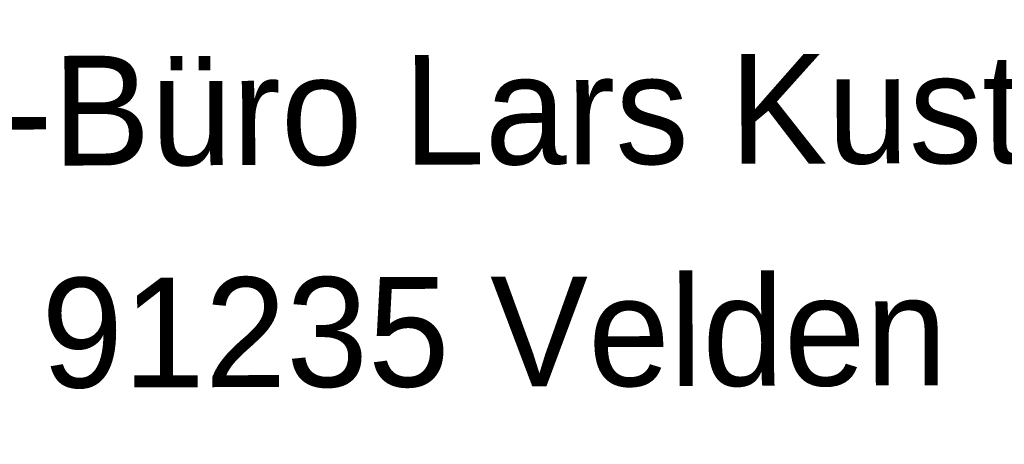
# Model space of a CAD drawing. Extents: x 0 to 1135, y 0 to 420.
# Tile 46 of 77: x 1076 to 1107, y 58 to 71. Entities that reach past the tile are written whole.
import ezdxf
from ezdxf.enums import TextEntityAlignment as Align

# ---------------------------------------------------------------- set-up
doc = ezdxf.new("R2010")
doc.units = 0
doc.header["$LTSCALE"] = 2
doc.header["$MEASUREMENT"] = 0
doc.linetypes.add('AUSGEZOGEN', pattern=[0])
doc.layers.add('FBRTOP', color=8, linetype='AUSGEZOGEN')
doc.layers.add('LEGENDE', color=7, linetype='AUSGEZOGEN')
doc.styles.add('UNIR-O', font='unir_o.shx')

msp = doc.modelspace()

# ---------------------------------------------------------------- linework, layer by layer
at = {"layer": 'FBRTOP'}
for points in [[(661.143, 179.109, 0.000001), (685.944, 183.769, 0.000098)], [(499.488, 151.305, 0.000004), (556.365, 151.37, 0.000067)], [(700.607, 186.532, -0.000002), (715, 189.244, -0.000023), (729.209, 191.92, -0.000019), (746.049, 195.09, -0.003046), (758.195, 197.3, -0.001835), (778.389, 200.77, -0.001761), (792.757, 203.133, -0.001618), (808.406, 205.598, -0.001558), (824.253, 207.991, -0.002937), (832.67, 209.185, -0.002359), (841.112, 210.291, 0.001751), (852.488, 211.768, 0.001051), (869.84, 214.119, 0.001274), (884.149, 216.126, 0.002508), (897.81, 218.148, 0.001818), (916.634, 221.1, 0.001623), (931.317, 223.506, 0.000181), (932.745, 223.745, 0.000846)]]:
    msp.add_lwpolyline(points, format="xyb", dxfattribs=at)

# ---------------------------------------------------------------- texts
at = {"layer": 'LEGENDE', "style": 'UNIR-O'}
for s, p in [('Ing.-Büro Lars Kustner', (1090.774, 66.459)), ('91235 Velden', (1090.688, 59.376))]:
    msp.add_text(s, height=3.5, rotation=0.1472, dxfattribs=at).set_placement(p, align=Align.CENTER)

doc.saveas('drawing.dxf')
